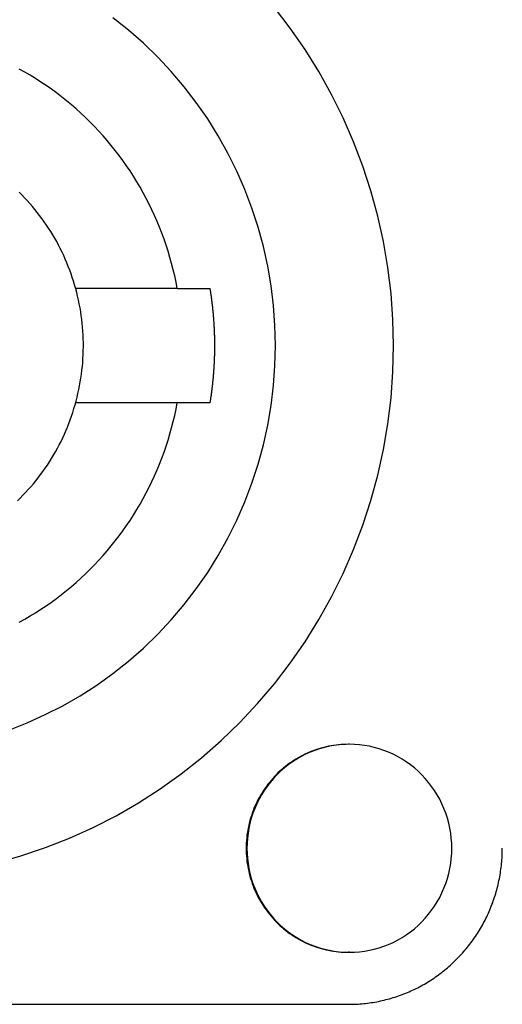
# Model space of a CAD drawing. Extents: x 668 to 3164, y 1007 to 2724.
# Tile 123 of 152: x 3026 to 3040, y 1882 to 1911. Entities that reach past the tile are written whole.
import ezdxf

# ---------------------------------------------------------------- set-up
doc = ezdxf.new("R2010")
doc.units = 0
doc.layers.add('KF_GRAVIS_12_REAR', color=7, linetype='CONTINUOUS')

# ---------------------------------------------------------------- blocks, each defined once
blk = doc.blocks.new('KF_GRAVIS_12_REAR')
at = {"layer": 'KF_GRAVIS_12_REAR'}
for p, q in [((9.12496, -350.35), (6.19561, -350.35)), ((9.12496, -350.35), (10.07419, -350.35)), ((9.12496, -353.65), (6.19561, -353.65)), ((10.07419, -353.65), (9.12496, -353.65)), ((14.0887, -363.5), (14.06777, -363.5)), ((14.0887, -369.5), (14.06777, -369.5)), ((-14.49166, -371), (14.06777, -371))]:
    blk.add_line(p, q, dxfattribs=at)
for points in [[(3.90124, -366.914, 0), (4.6175, -366.713, 0), (5.32316, -366.476, 0), (6.01654, -366.205, 0), (6.69597, -365.899, 0), (7.35979, -365.56, 0), (8.00642, -365.188, 0), (8.6343, -364.784, 0), (9.24191, -364.349, 0), (9.82779, -363.885, 0), (10.3905, -363.392, 0), (10.9288, -362.872, 0), (11.4412, -362.325, 0), (11.9266, -361.754, 0), (12.3839, -361.159, 0), (12.8118, -360.542, 0), (13.2094, -359.904, 0), (13.5757, -359.248, 0), (13.9099, -358.574, 0), (14.211, -357.884, 0), (14.4785, -357.18, 0), (14.7116, -356.463, 0), (14.9098, -355.736, 0), (15.0727, -355, 0), (15.1997, -354.256, 0), (15.2907, -353.507, 0), (15.3454, -352.754, 0), (15.3636, -352, 0), (15.3454, -351.246, 0), (15.2907, -350.493, 0), (15.1997, -349.744, 0), (15.0727, -349, 0), (14.9098, -348.264, 0), (14.7116, -347.537, 0), (14.4785, -346.82, 0), (14.211, -346.116, 0), (13.9099, -345.426, 0), (13.5757, -344.752, 0), (13.2094, -344.096, 0), (12.8118, -343.458, 0), (12.3839, -342.841, 0), (11.9266, -342.246, 0)], [(4.2677, -363.087, 0), (4.79873, -362.879, 0), (5.31907, -362.644, 0), (5.82746, -362.385, 0), (6.32269, -362.1, 0), (6.80355, -361.791, 0), (7.26889, -361.458, 0), (7.71759, -361.102, 0), (8.14857, -360.725, 0), (8.56078, -360.326, 0), (8.95324, -359.908, 0), (9.32501, -359.47, 0), (9.67518, -359.014, 0), (10.0029, -358.542, 0), (10.3074, -358.054, 0), (10.5879, -357.551, 0), (10.8439, -357.034, 0), (11.0745, -356.506, 0), (11.2793, -355.967, 0), (11.4579, -355.418, 0), (11.6097, -354.861, 0), (11.7344, -354.297, 0), (11.8317, -353.728, 0), (11.9014, -353.154, 0), (11.9432, -352.578, 0), (11.9572, -352, 0), (11.9432, -351.422, 0), (11.9014, -350.846, 0), (11.8317, -350.272, 0), (11.7344, -349.703, 0), (11.6097, -349.139, 0), (11.4579, -348.582, 0), (11.2793, -348.033, 0), (11.0745, -347.494, 0), (10.8439, -346.966, 0), (10.5879, -346.449, 0), (10.3074, -345.946, 0), (10.0029, -345.458, 0), (9.67518, -344.986, 0), (9.32501, -344.53, 0), (8.95324, -344.092, 0), (8.56078, -343.674, 0), (8.14857, -343.275, 0), (7.71759, -342.898, 0), (7.26889, -342.542, 0)], [(9.12496, -350.35, 0), (9.09006, -350.169, 0), (9.05155, -349.989, 0), (9.00944, -349.81, 0), (8.96375, -349.632, 0), (8.91449, -349.454, 0), (8.86168, -349.278, 0), (8.80535, -349.103, 0), (8.74553, -348.929, 0), (8.68223, -348.756, 0), (8.61548, -348.585, 0), (8.54531, -348.415, 0), (8.47174, -348.247, 0), (8.39482, -348.08, 0), (8.31457, -347.915, 0), (8.23102, -347.751, 0), (8.14421, -347.589, 0), (8.05418, -347.429, 0), (7.96095, -347.271, 0), (7.86458, -347.115, 0), (7.7651, -346.961, 0), (7.66255, -346.809, 0), (7.55697, -346.659, 0), (7.44841, -346.511, 0), (7.33692, -346.366, 0), (7.22253, -346.223, 0), (7.10531, -346.082, 0), (6.98528, -345.944, 0), (6.86251, -345.809, 0), (6.73705, -345.676, 0), (6.60894, -345.545, 0), (6.47825, -345.417, 0), (6.34502, -345.292, 0), (6.20931, -345.17, 0), (6.07118, -345.05, 0), (5.93068, -344.934, 0), (5.78787, -344.82, 0), (5.64282, -344.709, 0), (5.49557, -344.602, 0), (5.3462, -344.497, 0), (5.19476, -344.396, 0), (5.04132, -344.297, 0), (4.88594, -344.202, 0), (4.72868, -344.11, 0), (4.56962, -344.022, 0)], [(4.51517, -356.475, 0), (4.59554, -356.397, 0), (4.67448, -356.317, 0), (4.75196, -356.236, 0), (4.82796, -356.153, 0), (4.90244, -356.069, 0), (4.97539, -355.984, 0), (5.04678, -355.897, 0), (5.11658, -355.809, 0), (5.18477, -355.719, 0), (5.25133, -355.628, 0), (5.31623, -355.536, 0), (5.37945, -355.443, 0), (5.44098, -355.349, 0), (5.50079, -355.253, 0), (5.55886, -355.157, 0), (5.61517, -355.059, 0), (5.6697, -354.961, 0), (5.72244, -354.861, 0), (5.77336, -354.76, 0), (5.82245, -354.659, 0), (5.86969, -354.556, 0), (5.91507, -354.453, 0), (5.95856, -354.349, 0), (6.00017, -354.244, 0), (6.03986, -354.138, 0), (6.07763, -354.032, 0), (6.11347, -353.925, 0), (6.14736, -353.817, 0), (6.1793, -353.708, 0), (6.20926, -353.599, 0), (6.23725, -353.49, 0), (6.26324, -353.38, 0), (6.28724, -353.269, 0), (6.30924, -353.158, 0), (6.32922, -353.047, 0), (6.34718, -352.936, 0), (6.36311, -352.824, 0), (6.37702, -352.711, 0), (6.38888, -352.599, 0), (6.39871, -352.486, 0), (6.4065, -352.373, 0), (6.41223, -352.26, 0), (6.41593, -352.147, 0), (6.41757, -352.034, 0), (6.41716, -351.921, 0), (6.4147, -351.808, 0), (6.4102, -351.695, 0), (6.40364, -351.582, 0), (6.39504, -351.469, 0), (6.3844, -351.356, 0), (6.37173, -351.244, 0), (6.35701, -351.132, 0), (6.34027, -351.02, 0), (6.32151, -350.908, 0), (6.30072, -350.797, 0), (6.27793, -350.687, 0), (6.25313, -350.576, 0), (6.22635, -350.466, 0), (6.19757, -350.357, 0), (6.16682, -350.248, 0), (6.13411, -350.14, 0), (6.09944, -350.033, 0), (6.06283, -349.926, 0), (6.02429, -349.82, 0), (5.98384, -349.714, 0), (5.94148, -349.61, 0), (5.89723, -349.506, 0), (5.85111, -349.403, 0), (5.80313, -349.301, 0), (5.75331, -349.2, 0), (5.70166, -349.099, 0), (5.64821, -349, 0), (5.59297, -348.902, 0), (5.53596, -348.805, 0), (5.47719, -348.708, 0), (5.4167, -348.613, 0), (5.35449, -348.52, 0), (5.29059, -348.427, 0), (5.22503, -348.335, 0), (5.15782, -348.245, 0), (5.08899, -348.156, 0), (5.01855, -348.069, 0), (4.94654, -347.982, 0), (4.87298, -347.897, 0), (4.79789, -347.814, 0), (4.7213, -347.732, 0), (4.64324, -347.651, 0), (4.56372, -347.572, 0)], [(10.0742, -353.65, 0), (10.0784, -353.624, 0), (10.0825, -353.599, 0), (10.0865, -353.573, 0), (10.0905, -353.548, 0), (10.0944, -353.522, 0), (10.0983, -353.497, 0), (10.1021, -353.471, 0), (10.1058, -353.445, 0), (10.1094, -353.42, 0), (10.113, -353.394, 0), (10.1165, -353.368, 0), (10.12, -353.343, 0), (10.1234, -353.317, 0), (10.1267, -353.291, 0), (10.13, -353.266, 0), (10.1332, -353.24, 0), (10.1363, -353.214, 0), (10.1394, -353.189, 0), (10.1424, -353.163, 0), (10.1453, -353.137, 0), (10.1482, -353.111, 0), (10.151, -353.086, 0), (10.1537, -353.06, 0), (10.1564, -353.034, 0), (10.159, -353.008, 0), (10.1615, -352.983, 0), (10.164, -352.957, 0), (10.1664, -352.931, 0), (10.1687, -352.905, 0), (10.171, -352.879, 0), (10.1732, -352.854, 0), (10.1754, -352.828, 0), (10.1774, -352.802, 0), (10.1795, -352.776, 0), (10.1814, -352.75, 0), (10.1833, -352.725, 0), (10.1851, -352.699, 0), (10.1869, -352.673, 0), (10.1885, -352.647, 0), (10.1902, -352.621, 0), (10.1917, -352.595, 0), (10.1932, -352.569, 0), (10.1946, -352.544, 0), (10.196, -352.518, 0), (10.1972, -352.492, 0), (10.1985, -352.466, 0), (10.1996, -352.44, 0), (10.2007, -352.414, 0), (10.2017, -352.388, 0), (10.2027, -352.363, 0), (10.2036, -352.337, 0), (10.2044, -352.311, 0), (10.2052, -352.285, 0), (10.2059, -352.259, 0), (10.2065, -352.233, 0), (10.2071, -352.207, 0), (10.2076, -352.181, 0), (10.208, -352.155, 0), (10.2083, -352.129, 0), (10.2086, -352.104, 0), (10.2089, -352.078, 0), (10.209, -352.052, 0), (10.2091, -352.026, 0), (10.2092, -352, 0), (10.2091, -351.974, 0), (10.209, -351.948, 0), (10.2089, -351.922, 0), (10.2086, -351.896, 0), (10.2083, -351.871, 0), (10.208, -351.845, 0), (10.2076, -351.819, 0), (10.2071, -351.793, 0), (10.2065, -351.767, 0), (10.2059, -351.741, 0), (10.2052, -351.715, 0), (10.2044, -351.689, 0), (10.2036, -351.663, 0), (10.2027, -351.637, 0), (10.2017, -351.612, 0), (10.2007, -351.586, 0), (10.1996, -351.56, 0), (10.1985, -351.534, 0), (10.1972, -351.508, 0), (10.196, -351.482, 0), (10.1946, -351.456, 0), (10.1932, -351.431, 0), (10.1917, -351.405, 0), (10.1902, -351.379, 0), (10.1885, -351.353, 0), (10.1869, -351.327, 0), (10.1851, -351.301, 0), (10.1833, -351.275, 0), (10.1814, -351.25, 0), (10.1795, -351.224, 0), (10.1774, -351.198, 0), (10.1754, -351.172, 0), (10.1732, -351.146, 0), (10.171, -351.121, 0), (10.1687, -351.095, 0), (10.1664, -351.069, 0), (10.164, -351.043, 0), (10.1615, -351.017, 0), (10.159, -350.992, 0), (10.1564, -350.966, 0), (10.1537, -350.94, 0), (10.151, -350.914, 0), (10.1482, -350.889, 0), (10.1453, -350.863, 0), (10.1424, -350.837, 0), (10.1394, -350.811, 0), (10.1363, -350.786, 0), (10.1332, -350.76, 0), (10.13, -350.734, 0), (10.1267, -350.709, 0), (10.1234, -350.683, 0), (10.12, -350.657, 0), (10.1165, -350.632, 0), (10.113, -350.606, 0), (10.1094, -350.58, 0), (10.1058, -350.555, 0), (10.1021, -350.529, 0), (10.0983, -350.503, 0), (10.0944, -350.478, 0), (10.0905, -350.452, 0), (10.0865, -350.427, 0), (10.0825, -350.401, 0), (10.0784, -350.376, 0), (10.0742, -350.35, 0)], [(4.56962, -359.978, 0), (4.72868, -359.89, 0), (4.88594, -359.798, 0), (5.04132, -359.703, 0), (5.19476, -359.604, 0), (5.3462, -359.503, 0), (5.49557, -359.398, 0), (5.64282, -359.291, 0), (5.78787, -359.18, 0), (5.93068, -359.066, 0), (6.07118, -358.95, 0), (6.20931, -358.83, 0), (6.34502, -358.708, 0), (6.47825, -358.583, 0), (6.60894, -358.455, 0), (6.73705, -358.324, 0), (6.86251, -358.191, 0), (6.98528, -358.056, 0), (7.10531, -357.918, 0), (7.22253, -357.777, 0), (7.33692, -357.634, 0), (7.44841, -357.489, 0), (7.55697, -357.341, 0), (7.66255, -357.191, 0), (7.7651, -357.039, 0), (7.86458, -356.885, 0), (7.96095, -356.729, 0), (8.05418, -356.571, 0), (8.14421, -356.411, 0), (8.23102, -356.249, 0), (8.31457, -356.085, 0), (8.39482, -355.92, 0), (8.47174, -355.753, 0), (8.54531, -355.585, 0), (8.61548, -355.415, 0), (8.68223, -355.244, 0), (8.74553, -355.071, 0), (8.80535, -354.897, 0), (8.86168, -354.722, 0), (8.91449, -354.546, 0), (8.96375, -354.368, 0), (9.00944, -354.19, 0), (9.05155, -354.011, 0), (9.09006, -353.831, 0), (9.12496, -353.65, 0)], [(14.0678, -363.5, 0), (13.9953, -363.501, 0), (13.9228, -363.504, 0), (13.8504, -363.508, 0), (13.7782, -363.514, 0), (13.7061, -363.523, 0), (13.6343, -363.532, 0), (13.5627, -363.544, 0), (13.4914, -363.558, 0), (13.4204, -363.573, 0), (13.3499, -363.59, 0), (13.2798, -363.609, 0), (13.2101, -363.629, 0), (13.141, -363.651, 0), (13.0725, -363.675, 0), (13.0045, -363.701, 0), (12.9372, -363.728, 0), (12.8705, -363.757, 0), (12.8046, -363.788, 0), (12.7394, -363.82, 0), (12.6751, -363.854, 0), (12.6115, -363.89, 0), (12.5489, -363.927, 0), (12.4872, -363.965, 0), (12.4264, -364.006, 0), (12.3666, -364.047, 0), (12.3078, -364.09, 0), (12.2501, -364.135, 0), (12.1935, -364.181, 0), (12.138, -364.228, 0), (12.0837, -364.277, 0), (12.0306, -364.327, 0), (11.9787, -364.379, 0), (11.928, -364.431, 0), (11.8787, -364.485, 0), (11.8307, -364.54, 0), (11.784, -364.597, 0), (11.7387, -364.654, 0), (11.6948, -364.713, 0), (11.6523, -364.773, 0), (11.6113, -364.833, 0), (11.5717, -364.895, 0), (11.5337, -364.958, 0), (11.4972, -365.021, 0), (11.4622, -365.086, 0), (11.4288, -365.151, 0), (11.397, -365.217, 0), (11.3668, -365.284, 0), (11.3382, -365.352, 0), (11.3113, -365.42, 0), (11.286, -365.489, 0), (11.2625, -365.559, 0), (11.2406, -365.629, 0), (11.2204, -365.7, 0), (11.2019, -365.771, 0), (11.1851, -365.843, 0), (11.1701, -365.915, 0), (11.1568, -365.987, 0), (11.1453, -366.06, 0), (11.1356, -366.133, 0), (11.1276, -366.206, 0), (11.1213, -366.279, 0), (11.1169, -366.353, 0), (11.1142, -366.426, 0), (11.1133, -366.5, 0), (11.1142, -366.574, 0), (11.1169, -366.647, 0), (11.1213, -366.721, 0), (11.1276, -366.794, 0), (11.1356, -366.867, 0), (11.1453, -366.94, 0), (11.1568, -367.013, 0), (11.1701, -367.085, 0), (11.1851, -367.157, 0), (11.2019, -367.229, 0), (11.2204, -367.3, 0), (11.2406, -367.371, 0), (11.2625, -367.441, 0), (11.286, -367.511, 0), (11.3113, -367.58, 0), (11.3382, -367.648, 0), (11.3668, -367.716, 0), (11.397, -367.783, 0), (11.4288, -367.849, 0), (11.4622, -367.914, 0), (11.4972, -367.979, 0), (11.5337, -368.042, 0), (11.5717, -368.105, 0), (11.6113, -368.167, 0), (11.6523, -368.227, 0), (11.6948, -368.287, 0), (11.7387, -368.346, 0), (11.784, -368.403, 0), (11.8307, -368.46, 0), (11.8787, -368.515, 0), (11.928, -368.569, 0), (11.9787, -368.621, 0), (12.0306, -368.673, 0), (12.0837, -368.723, 0), (12.138, -368.772, 0), (12.1935, -368.819, 0), (12.2501, -368.865, 0), (12.3078, -368.91, 0), (12.3666, -368.953, 0), (12.4264, -368.994, 0), (12.4872, -369.035, 0), (12.5489, -369.073, 0), (12.6115, -369.11, 0), (12.6751, -369.146, 0), (12.7394, -369.18, 0), (12.8046, -369.212, 0), (12.8705, -369.243, 0), (12.9372, -369.272, 0), (13.0045, -369.299, 0), (13.0725, -369.325, 0), (13.141, -369.349, 0), (13.2101, -369.371, 0), (13.2798, -369.391, 0), (13.3499, -369.41, 0), (13.4204, -369.427, 0), (13.4914, -369.442, 0), (13.5627, -369.456, 0), (13.6343, -369.468, 0), (13.7061, -369.477, 0), (13.7782, -369.486, 0), (13.8504, -369.492, 0), (13.9228, -369.496, 0), (13.9953, -369.499, 0), (14.0678, -369.5, 0)], [(14.0678, -363.5, 0), (13.9953, -363.501, 0), (13.9228, -363.504, 0), (13.8504, -363.508, 0), (13.7782, -363.514, 0), (13.7061, -363.523, 0), (13.6343, -363.532, 0), (13.5627, -363.544, 0), (13.4914, -363.558, 0), (13.4204, -363.573, 0), (13.3499, -363.59, 0), (13.2798, -363.609, 0), (13.2101, -363.629, 0), (13.141, -363.651, 0), (13.0725, -363.675, 0), (13.0045, -363.701, 0), (12.9372, -363.728, 0), (12.8705, -363.757, 0), (12.8046, -363.788, 0), (12.7394, -363.82, 0), (12.6751, -363.854, 0), (12.6115, -363.89, 0), (12.5489, -363.927, 0), (12.4872, -363.965, 0), (12.4264, -364.006, 0), (12.3666, -364.047, 0), (12.3078, -364.09, 0), (12.2501, -364.135, 0), (12.1935, -364.181, 0), (12.138, -364.228, 0), (12.0837, -364.277, 0), (12.0306, -364.327, 0), (11.9787, -364.379, 0), (11.928, -364.431, 0), (11.8787, -364.485, 0), (11.8307, -364.54, 0), (11.784, -364.597, 0), (11.7387, -364.654, 0), (11.6948, -364.713, 0), (11.6523, -364.773, 0), (11.6113, -364.833, 0), (11.5717, -364.895, 0), (11.5337, -364.958, 0), (11.4972, -365.021, 0), (11.4622, -365.086, 0), (11.4288, -365.151, 0), (11.397, -365.217, 0), (11.3668, -365.284, 0), (11.3382, -365.352, 0), (11.3113, -365.42, 0), (11.286, -365.489, 0), (11.2625, -365.559, 0), (11.2406, -365.629, 0), (11.2204, -365.7, 0), (11.2019, -365.771, 0), (11.1851, -365.843, 0), (11.1701, -365.915, 0), (11.1568, -365.987, 0), (11.1453, -366.06, 0), (11.1356, -366.133, 0), (11.1276, -366.206, 0), (11.1213, -366.279, 0), (11.1169, -366.353, 0), (11.1142, -366.426, 0), (11.1133, -366.5, 0), (11.1142, -366.574, 0), (11.1169, -366.647, 0), (11.1213, -366.721, 0), (11.1276, -366.794, 0), (11.1356, -366.867, 0), (11.1453, -366.94, 0), (11.1568, -367.013, 0), (11.1701, -367.085, 0), (11.1851, -367.157, 0), (11.2019, -367.229, 0), (11.2204, -367.3, 0), (11.2406, -367.371, 0), (11.2625, -367.441, 0), (11.286, -367.511, 0), (11.3113, -367.58, 0), (11.3382, -367.648, 0), (11.3668, -367.716, 0), (11.397, -367.783, 0), (11.4288, -367.849, 0), (11.4622, -367.914, 0), (11.4972, -367.979, 0), (11.5337, -368.042, 0), (11.5717, -368.105, 0), (11.6113, -368.167, 0), (11.6523, -368.227, 0), (11.6948, -368.287, 0), (11.7387, -368.346, 0), (11.784, -368.403, 0), (11.8307, -368.46, 0), (11.8787, -368.515, 0), (11.928, -368.569, 0), (11.9787, -368.621, 0), (12.0306, -368.673, 0), (12.0837, -368.723, 0), (12.138, -368.772, 0), (12.1935, -368.819, 0), (12.2501, -368.865, 0), (12.3078, -368.91, 0), (12.3666, -368.953, 0), (12.4264, -368.994, 0), (12.4872, -369.035, 0), (12.5489, -369.073, 0), (12.6115, -369.11, 0), (12.6751, -369.146, 0), (12.7394, -369.18, 0), (12.8046, -369.212, 0), (12.8705, -369.243, 0), (12.9372, -369.272, 0), (13.0045, -369.299, 0), (13.0725, -369.325, 0), (13.141, -369.349, 0), (13.2101, -369.371, 0), (13.2798, -369.391, 0), (13.3499, -369.41, 0), (13.4204, -369.427, 0), (13.4914, -369.442, 0), (13.5627, -369.456, 0), (13.6343, -369.468, 0), (13.7061, -369.477, 0), (13.7782, -369.486, 0), (13.8504, -369.492, 0), (13.9228, -369.496, 0), (13.9953, -369.499, 0), (14.0678, -369.5, 0)], [(14.0887, -363.5, 0), (13.9437, -363.504, 0), (13.7991, -363.514, 0), (13.6552, -363.532, 0), (13.5123, -363.558, 0), (13.3708, -363.59, 0), (13.2311, -363.629, 0), (13.0934, -363.675, 0), (12.9581, -363.728, 0), (12.8255, -363.788, 0), (12.696, -363.854, 0), (12.5698, -363.927, 0), (12.4473, -364.006, 0), (12.3288, -364.09, 0), (12.2144, -364.181, 0), (12.1046, -364.277, 0), (11.9996, -364.379, 0), (11.8996, -364.485, 0), (11.8049, -364.597, 0), (11.7157, -364.713, 0), (11.6322, -364.833, 0), (11.5546, -364.958, 0), (11.4831, -365.086, 0), (11.4179, -365.217, 0), (11.3592, -365.352, 0), (11.307, -365.489, 0), (11.2615, -365.629, 0), (11.2228, -365.771, 0), (11.191, -365.915, 0), (11.1663, -366.06, 0), (11.1485, -366.206, 0), (11.1378, -366.353, 0), (11.1343, -366.5, 0), (11.1378, -366.647, 0), (11.1485, -366.794, 0), (11.1663, -366.94, 0), (11.191, -367.085, 0), (11.2228, -367.229, 0), (11.2615, -367.371, 0), (11.307, -367.511, 0), (11.3592, -367.648, 0), (11.4179, -367.783, 0), (11.4831, -367.914, 0), (11.5546, -368.042, 0), (11.6322, -368.167, 0), (11.7157, -368.287, 0), (11.8049, -368.403, 0), (11.8996, -368.515, 0), (11.9996, -368.621, 0), (12.1046, -368.723, 0), (12.2144, -368.819, 0), (12.3288, -368.91, 0), (12.4473, -368.994, 0), (12.5698, -369.073, 0), (12.696, -369.146, 0), (12.8255, -369.212, 0), (12.9581, -369.272, 0), (13.0934, -369.325, 0), (13.2311, -369.371, 0), (13.3708, -369.41, 0), (13.5123, -369.442, 0), (13.6552, -369.468, 0), (13.7991, -369.486, 0), (13.9437, -369.496, 0), (14.0887, -369.5, 0), (14.2337, -369.496, 0), (14.3783, -369.486, 0), (14.5222, -369.468, 0), (14.6651, -369.442, 0), (14.8066, -369.41, 0), (14.9463, -369.371, 0), (15.084, -369.325, 0), (15.2193, -369.272, 0), (15.3519, -369.212, 0), (15.4814, -369.146, 0), (15.6076, -369.073, 0), (15.7301, -368.994, 0), (15.8487, -368.91, 0), (15.963, -368.819, 0), (16.0728, -368.723, 0), (16.1778, -368.621, 0), (16.2778, -368.515, 0), (16.3725, -368.403, 0), (16.4617, -368.287, 0), (16.5452, -368.167, 0), (16.6228, -368.042, 0), (16.6943, -367.914, 0), (16.7595, -367.783, 0), (16.8182, -367.648, 0), (16.8704, -367.511, 0), (16.9159, -367.371, 0), (16.9546, -367.229, 0), (16.9864, -367.085, 0), (17.0112, -366.94, 0), (17.0289, -366.794, 0), (17.0396, -366.647, 0), (17.0431, -366.5, 0), (17.0396, -366.353, 0), (17.0289, -366.206, 0), (17.0112, -366.06, 0), (16.9864, -365.915, 0), (16.9546, -365.771, 0), (16.9159, -365.629, 0), (16.8704, -365.489, 0), (16.8182, -365.352, 0), (16.7595, -365.217, 0), (16.6943, -365.086, 0), (16.6228, -364.958, 0), (16.5452, -364.833, 0), (16.4617, -364.713, 0), (16.3725, -364.597, 0), (16.2778, -364.485, 0), (16.1778, -364.379, 0), (16.0728, -364.277, 0), (15.963, -364.181, 0), (15.8487, -364.09, 0), (15.7301, -364.006, 0), (15.6076, -363.927, 0), (15.4814, -363.854, 0), (15.3519, -363.788, 0), (15.2193, -363.728, 0), (15.084, -363.675, 0), (14.9463, -363.629, 0), (14.8066, -363.59, 0), (14.6651, -363.558, 0), (14.5222, -363.532, 0), (14.3783, -363.514, 0), (14.2337, -363.504, 0), (14.0887, -363.5, 0)], [(14.0678, -371, 0), (14.1221, -371, 0), (14.1765, -370.999, 0), (14.2309, -370.997, 0), (14.2852, -370.995, 0), (14.3395, -370.992, 0), (14.3938, -370.988, 0), (14.448, -370.983, 0), (14.5021, -370.978, 0), (14.5562, -370.973, 0), (14.6102, -370.966, 0), (14.6642, -370.959, 0), (14.718, -370.951, 0), (14.7718, -370.943, 0), (14.8254, -370.934, 0), (14.8789, -370.924, 0), (14.9323, -370.914, 0), (14.9856, -370.902, 0), (15.0387, -370.891, 0), (15.0917, -370.878, 0), (15.1446, -370.865, 0), (15.1972, -370.851, 0), (15.2497, -370.837, 0), (15.3021, -370.822, 0), (15.3542, -370.806, 0), (15.4061, -370.79, 0), (15.4579, -370.773, 0), (15.5094, -370.755, 0), (15.5607, -370.737, 0), (15.6118, -370.718, 0), (15.6627, -370.698, 0), (15.7133, -370.678, 0), (15.7637, -370.657, 0), (15.8138, -370.636, 0), (15.8636, -370.614, 0), (15.9132, -370.591, 0), (15.9625, -370.568, 0), (16.0116, -370.544, 0), (16.0603, -370.52, 0), (16.1087, -370.494, 0), (16.1568, -370.469, 0), (16.2046, -370.442, 0), (16.2521, -370.415, 0), (16.2993, -370.388, 0), (16.3461, -370.36, 0), (16.3926, -370.331, 0), (16.4387, -370.302, 0), (16.4844, -370.272, 0), (16.5299, -370.242, 0), (16.5749, -370.211, 0), (16.6195, -370.179, 0), (16.6638, -370.147, 0), (16.7077, -370.114, 0), (16.7512, -370.081, 0), (16.7942, -370.048, 0), (16.8369, -370.013, 0), (16.8792, -369.979, 0), (16.921, -369.943, 0), (16.9624, -369.907, 0), (17.0034, -369.871, 0), (17.0439, -369.834, 0), (17.0839, -369.797, 0), (17.1236, -369.759, 0), (17.1627, -369.721, 0), (17.2014, -369.682, 0), (17.2396, -369.643, 0), (17.2774, -369.603, 0), (17.3146, -369.563, 0), (17.3514, -369.522, 0), (17.3877, -369.481, 0), (17.4234, -369.439, 0), (17.4587, -369.397, 0), (17.4935, -369.355, 0), (17.5277, -369.312, 0), (17.5614, -369.269, 0), (17.5946, -369.225, 0), (17.6273, -369.181, 0), (17.6594, -369.136, 0), (17.691, -369.091, 0), (17.722, -369.046, 0), (17.7525, -369, 0), (17.7825, -368.954, 0), (17.8118, -368.907, 0), (17.8407, -368.861, 0), (17.8689, -368.813, 0), (17.8966, -368.766, 0), (17.9237, -368.718, 0), (17.9502, -368.67, 0), (17.9761, -368.621, 0), (18.0015, -368.572, 0), (18.0262, -368.523, 0), (18.0504, -368.474, 0), (18.0739, -368.424, 0), (18.0969, -368.374, 0), (18.1192, -368.324, 0), (18.1409, -368.273, 0), (18.1621, -368.222, 0), (18.1826, -368.171, 0), (18.2024, -368.12, 0), (18.2217, -368.068, 0), (18.2403, -368.016, 0), (18.2584, -367.964, 0), (18.2757, -367.912, 0), (18.2925, -367.859, 0), (18.3086, -367.806, 0), (18.324, -367.753, 0), (18.3389, -367.7, 0), (18.3531, -367.647, 0), (18.3666, -367.593, 0), (18.3795, -367.54, 0), (18.3917, -367.486, 0), (18.4033, -367.432, 0), (18.4142, -367.378, 0), (18.4245, -367.324, 0), (18.4342, -367.269, 0), (18.4431, -367.215, 0), (18.4514, -367.16, 0), (18.4591, -367.106, 0), (18.4661, -367.051, 0), (18.4724, -366.996, 0), (18.4781, -366.941, 0), (18.4831, -366.886, 0), (18.4874, -366.831, 0), (18.4911, -366.776, 0), (18.4941, -366.721, 0), (18.4964, -366.666, 0), (18.4981, -366.61, 0), (18.4991, -366.555, 0), (18.4994, -366.5, 0)]]:
    blk.add_polyline3d(points, dxfattribs=at)

msp = doc.modelspace()

# ---------------------------------------------------------------- block references
at = {"layer": 'KF_GRAVIS_12_REAR'}
msp.add_blockref('KF_GRAVIS_12_REAR', (3021.439, 2253.101), dxfattribs=at)

doc.saveas('drawing.dxf')
